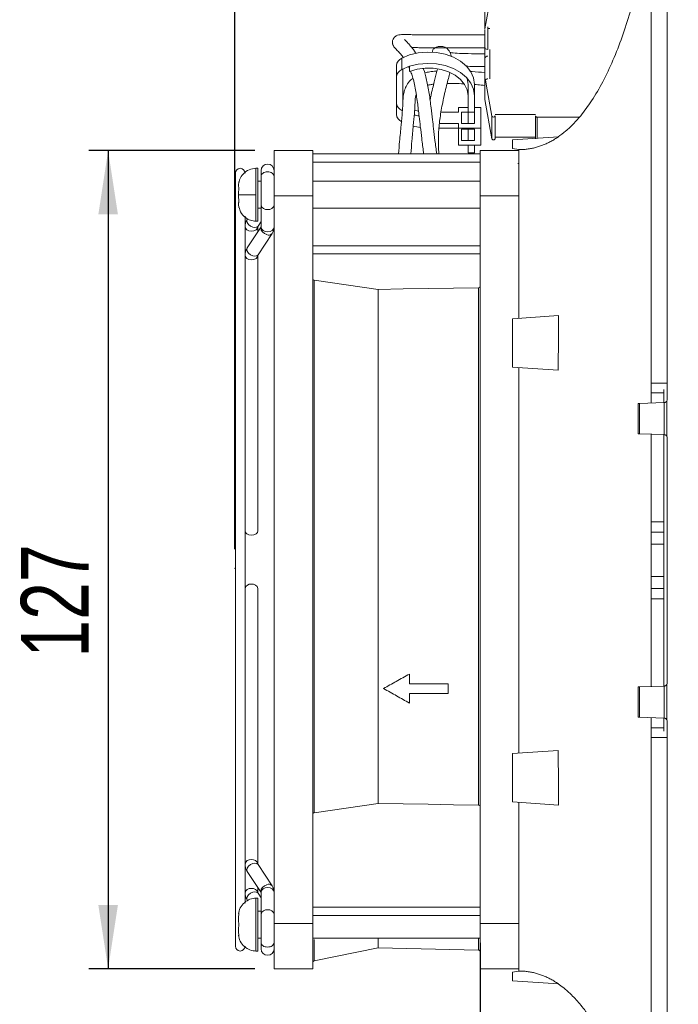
# Model space of a CAD drawing. Header units: millimetres. Extents: x 49 to 855, y 213 to 585.
# Tile 6 of 9: x 379 to 481, y 291 to 444. Entities that reach past the tile are written whole.
import ezdxf

# ---------------------------------------------------------------- set-up
doc = ezdxf.new("R2010")
doc.units = ezdxf.units.MM
doc.header["$LTSCALE"] = 3
doc.header["$PDSIZE"] = -1
doc.layers.add('AA', color=7, linetype='Continuous')
doc.styles.add('SLDTEXTSTYLE0', font='TXT', dxfattribs={"width": 0.75})
doc.dimstyles.new('SLDDIMSTYLE0', dxfattribs={"dimtxt": 10.5, "dimasz": 9.906, "dimexe": 0, "dimexo": 0.0625, "dimgap": 2.625, "dimtad": 1, "dimrnd": 1e-09, "dimzin": 12, "dimdsep": 46, "dimtxsty": 'SLDTEXTSTYLE0', "dimsah": 1, "dimcen": 0.09, "dimadec": 0, "dimazin": 3, "dimtfac": 1, "dimtofl": 0, "dimtmove": 0, "dimatfit": 3, "dimfxl": 1, "dimfrac": 2, "dimtolj": 1, "dimtzin": 12, "dimarcsym": 0})
doc.dimstyles.new('SLDDIMSTYLE2', dxfattribs={"dimtxt": 10.5, "dimasz": 9.906, "dimexe": 0, "dimexo": 0.0625, "dimgap": 2.625, "dimtad": 1, "dimdec": 0, "dimrnd": 1e-09, "dimzin": 12, "dimdsep": 46, "dimtxsty": 'SLDTEXTSTYLE0', "dimsah": 1, "dimcen": 0.09, "dimadec": 0, "dimazin": 3, "dimtfac": 1, "dimtdec": 0, "dimtofl": 0, "dimtmove": 0, "dimatfit": 3, "dimfxl": 1, "dimfrac": 2, "dimtolj": 1, "dimtzin": 12, "dimarcsym": 0})
doc.dimstyles.new('SLDDIMSTYLE4', dxfattribs={"dimtxt": 10.5, "dimasz": 9.906, "dimexe": 0, "dimexo": 0.0625, "dimgap": 2.625, "dimtad": 1, "dimrnd": 1e-09, "dimzin": 12, "dimdsep": 46, "dimtxsty": 'SLDTEXTSTYLE0', "dimsah": 1, "dimcen": 0.09, "dimadec": 0, "dimazin": 3, "dimtfac": 1, "dimtmove": 0, "dimatfit": 0, "dimfxl": 1, "dimfrac": 2, "dimtolj": 1, "dimtzin": 12, "dimarcsym": 0})

# ---------------------------------------------------------------- blocks, each defined once
blk = doc.blocks.new('*D5')
at = {"layer": 'AA', "color": 7}
for p, q in [((412.49, 361.32), (412.49, 501.73)), ((509.57, 489.27), (509.57, 501.73)), ((412.49, 498.73), (509.57, 498.73))]:
    blk.add_line(p, q, dxfattribs=at)
for points in [[(412.49, 498.73), (422.4, 497.2), (422.4, 500.25)], [(509.57, 498.73), (499.66, 500.25), (499.66, 497.2)]]:
    blk.add_solid(points, dxfattribs=at)
at = {"layer": 'AA', "color": 7, "insert": (452.31, 512.26, 0.1), "char_height": 10.5, "attachment_point": 1, "style": 'SLDTEXTSTYLE0'}
blk.add_mtext('97', dxfattribs=at)
blk = doc.blocks.new('*D7')
at = {"layer": 'AA', "color": 7}
for p, q in [((450.57, 300.19), (450.57, 213.04)), ((509.57, 231.27), (509.57, 213.04)), ((450.57, 216.04), (431.52, 216.04)), ((509.57, 216.04), (450.57, 216.04)), ((509.57, 216.04), (528.62, 216.04))]:
    blk.add_line(p, q, dxfattribs=at)
for points in [[(450.57, 216.04), (440.66, 217.56), (440.66, 214.52)], [(509.57, 216.04), (519.48, 214.52), (519.48, 217.56)]]:
    blk.add_solid(points, dxfattribs=at)
at = {"layer": 'AA', "color": 7, "insert": (471.25, 229.58, 0.1), "char_height": 10.5, "attachment_point": 1, "style": 'SLDTEXTSTYLE0'}
blk.add_mtext('59', dxfattribs=at)
blk = doc.blocks.new('*D8')
at = {"layer": 'AA', "color": 7}
for p, q in [((415.57, 423.19), (389.83, 423.19)), ((392.83, 423.19), (392.83, 296.19)), ((415.57, 296.19), (389.83, 296.19))]:
    blk.add_line(p, q, dxfattribs=at)
for points in [[(392.83, 423.19), (391.31, 413.28), (394.35, 413.28)], [(392.83, 296.19), (394.35, 306.09), (391.31, 306.09)]]:
    blk.add_solid(points, dxfattribs=at)
at = {"layer": 'AA', "color": 7, "insert": (379.29, 344.49, 0.1), "char_height": 10.5, "attachment_point": 1, "rotation": 90, "style": 'SLDTEXTSTYLE0'}
blk.add_mtext('127', dxfattribs=at)

msp = doc.modelspace()

# ---------------------------------------------------------------- linework, layer by layer
at = {"color": 7, "linetype": 'Continuous', "lineweight": 15}
for p, q in [((479.569, 468.626), (479.569, 384.57)), ((477.069, 387.088), (477.069, 456.588)), ((451.269, 442.09), (451.269, 445.625)), ((451.769, 442.41), (451.769, 438.874)), ((451.869, 442.129), (452.069, 442.129)), ((438.393, 437.535), (438.393, 435.767)), ((451.269, 437.511), (451.269, 433.975)), ((437.569, 436.391), (437.569, 434.623)), ((439.488, 436.131), (439.594, 435.869)), ((451.277, 434.649), (451.277, 431.113)), ((448.669, 431.707), (448.669, 433.475)), ((452.369, 428.553), (451.483, 433.497)), ((447.169, 429.161), (447.169, 429.868)), ((447.169, 429.868), (448.669, 429.868)), ((449.669, 429.868), (450.669, 429.868)), ((444.486, 429.161), (447.169, 429.161)), ((449.669, 429.161), (448.669, 429.161)), ((452.369, 425.018), (452.369, 428.553)), ((459.167, 428.788), (452.867, 428.788)), ((452.867, 428.576), (452.867, 425.04)), ((459.167, 425.04), (459.167, 428.576)), ((465.962, 428.399), (459.417, 428.399)), ((447.169, 426.686), (447.169, 427.393)), ((448.669, 426.51), (449.669, 426.51)), ((462.69, 425.335), (455.569, 424.838)), ((455.569, 423.514), (455.569, 424.838)), ((424.569, 423.188), (418.569, 423.188)), ((418.569, 423.188), (418.569, 416.188)), ((424.569, 423.188), (424.569, 416.188)), ((450.569, 422.688), (424.569, 422.688)), ((456.569, 423.188), (450.569, 423.188)), ((450.569, 423.188), (450.569, 416.188)), ((416.069, 420.438), (415.769, 420.438)), ((416.069, 420.438), (416.069, 412.238)), ((418.569, 420.338), (418.567, 420.338)), ((450.569, 421.415), (424.569, 421.415)), ((412.569, 419.688), (412.569, 299.688)), ((416.569, 420.099), (416.569, 419.191)), ((416.569, 419.192), (416.569, 414.736)), ((416.569, 418.438), (416.069, 418.438)), ((450.569, 418.438), (424.569, 418.438)), ((418.569, 416.188), (418.569, 303.188)), ((424.569, 416.188), (418.569, 416.188)), ((424.569, 416.188), (424.569, 303.188)), ((456.569, 416.188), (450.569, 416.188)), ((450.569, 416.188), (450.569, 303.188)), ((456.569, 416.338), (456.569, 397.157)), ((416.069, 414.238), (416.569, 414.238)), ((416.569, 414.736), (416.569, 411.297)), ((424.569, 414.238), (450.569, 414.238)), ((414.07, 411.429), (414.07, 413.024)), ((414.069, 411.412), (414.069, 406.958)), ((416.569, 411.362), (414.422, 408.106)), ((415.769, 412.238), (416.069, 412.238)), ((416.069, 411.412), (416.091, 411.46)), ((416.069, 410.604), (416.069, 411.412)), ((416.091, 411.46), (416.569, 412.184)), ((416.091, 407.005), (418.264, 410.298)), ((450.569, 408.418), (424.569, 408.418)), ((414.069, 406.958), (414.069, 399.838)), ((416.069, 406.958), (416.091, 407.005)), ((416.069, 364.178), (416.069, 406.958)), ((450.276, 321.597), (450.276, 401.902)), ((414.07, 319.581), (414.07, 399.803)), ((462.69, 397.585), (455.569, 397.088)), ((455.569, 397.088), (455.569, 389.588)), ((462.683, 389.09), (455.569, 389.588)), ((456.569, 389.518), (456.569, 329.657)), ((477.069, 385.588), (477.069, 387.088)), ((479.569, 387.088), (477.069, 387.088)), ((477.069, 384), (477.069, 385.588)), ((479.069, 385.588), (477.069, 385.588)), ((479.069, 386.088), (479.069, 384.07)), ((475.069, 383.93), (475.069, 379.245)), ((475.302, 383.939), (479.087, 384.071)), ((475.302, 379.237), (475.302, 383.939)), ((479.087, 384.071), (479.104, 384.072)), ((479.104, 379.103), (479.104, 384.072)), ((479.512, 384.337), (479.512, 378.838)), ((479.087, 379.104), (475.302, 379.237)), ((477.069, 365.588), (477.069, 379.175)), ((479.069, 379.105), (479.069, 340.07)), ((479.104, 379.103), (479.087, 379.104)), ((479.569, 378.605), (479.569, 340.57)), ((479.069, 365.588), (477.069, 365.588)), ((477.069, 357.088), (477.069, 362.088)), ((479.069, 362.088), (477.069, 362.088)), ((479.069, 357.088), (477.069, 357.088)), ((416.069, 312.417), (416.069, 355.197)), ((477.069, 340), (477.069, 353.588)), ((477.069, 353.588), (479.069, 353.588)), ((439.569, 340.438), (445.569, 340.438)), ((475.069, 339.93), (475.069, 335.245)), ((475.302, 339.939), (479.087, 340.071)), ((475.302, 335.237), (475.302, 339.939)), ((479.087, 340.071), (479.104, 340.072)), ((479.104, 335.103), (479.104, 340.072)), ((479.512, 340.337), (479.512, 334.838)), ((445.569, 338.938), (439.569, 338.938)), ((479.087, 335.104), (475.302, 335.237)), ((477.069, 333.588), (477.069, 335.175)), ((479.069, 335.105), (479.069, 333.088)), ((479.104, 335.103), (479.087, 335.104)), ((477.069, 332.088), (477.069, 333.588)), ((479.069, 333.588), (477.069, 333.588)), ((479.569, 334.605), (479.569, 250.549)), ((479.569, 332.088), (477.069, 332.088)), ((477.069, 262.588), (477.069, 332.088)), ((462.683, 330.085), (455.569, 329.588)), ((455.569, 329.588), (455.569, 322.088)), ((462.69, 321.59), (455.569, 322.088)), ((456.569, 322.018), (456.569, 302.838)), ((414.069, 319.52), (414.069, 312.417)), ((414.069, 312.417), (414.069, 307.963)), ((416.091, 312.37), (416.069, 312.417)), ((418.264, 309.077), (416.091, 312.37)), ((414.422, 311.269), (416.569, 308.013)), ((416.069, 307.963), (416.069, 308.771)), ((414.07, 306.359), (414.07, 307.929)), ((416.091, 307.916), (416.069, 307.963)), ((416.569, 307.191), (416.091, 307.916)), ((416.069, 307.138), (415.769, 307.138)), ((415.769, 307.138), (415.769, 298.938)), ((416.069, 307.138), (416.069, 298.938)), ((450.569, 305.739), (424.569, 305.739)), ((413.046, 304.688), (413.111, 304.688)), ((413.09, 304.52), (413.099, 304.585)), ((416.569, 305.138), (416.069, 305.138)), ((416.569, 304.639), (416.569, 300.257)), ((450.569, 304.466), (424.569, 304.466)), ((424.569, 303.188), (418.569, 303.188)), ((418.569, 303.188), (418.569, 296.188)), ((424.569, 303.188), (424.569, 296.188)), ((456.569, 303.188), (450.569, 303.188)), ((450.569, 303.188), (450.569, 296.188)), ((413.112, 301.388), (413.046, 301.388)), ((416.069, 300.938), (416.569, 300.938)), ((416.569, 300.259), (416.569, 299.277)), ((424.569, 300.938), (450.569, 300.938)), ((434.748, 300.938), (434.748, 299.433)), ((415.769, 298.938), (416.069, 298.938)), ((418.566, 299.038), (418.569, 299.038)), ((424.81, 297.414), (434.748, 299.433)), ((434.748, 299.433), (450.276, 299.08)), ((418.569, 296.188), (424.569, 296.188)), ((456.569, 296.188), (450.569, 296.188)), ((455.569, 295.661), (455.569, 294.338)), ((462.69, 293.84), (455.569, 294.338))]:
    msp.add_line(p, q, dxfattribs=at)
at = {"color": 144, "linetype": 'Continuous', "lineweight": 0}
for p, q in [((452.369, 448.185), (451.277, 442.09)), ((451.269, 442.001), (451.269, 439.228)), ((451.269, 437.831), (451.269, 439.228)), ((452.069, 438.874), (452.069, 434.329)), ((451.269, 437.511), (451.269, 437.831)), ((438.569, 435.855), (438.569, 430.944)), ((439.594, 436.265), (439.594, 435.472)), ((437.569, 434.623), (437.569, 428.79)), ((451.483, 433.497), (451.363, 434.169)), ((449.669, 431.707), (449.669, 433.475)), ((451.269, 433.975), (451.269, 431.202)), ((448.669, 431.707), (448.669, 427.393)), ((449.669, 431.707), (449.669, 429.161)), ((451.277, 431.113), (452.369, 425.018)), ((450.669, 429.868), (450.669, 426.686)), ((440.384, 429.485), (440.99, 429.312)), ((448.669, 429.161), (447.669, 429.161)), ((447.669, 429.161), (447.669, 427.393)), ((449.669, 427.393), (449.669, 429.161)), ((465.962, 428.399), (459.175, 428.399)), ((444.172, 426.686), (447.169, 426.686)), ((447.169, 427.393), (444.244, 427.393)), ((447.169, 426.686), (447.169, 424.035)), ((450.669, 426.686), (447.169, 426.686)), ((447.669, 427.393), (448.669, 427.393)), ((447.669, 426.51), (447.669, 424.742)), ((448.669, 426.51), (447.669, 426.51)), ((448.669, 427.393), (449.669, 427.393)), ((448.669, 426.686), (448.669, 424.742)), ((449.669, 424.742), (449.669, 426.51)), ((450.669, 426.686), (450.669, 424.035)), ((452.867, 425.252), (459.167, 425.252)), ((450.669, 424.035), (447.169, 424.035)), ((447.669, 424.742), (448.669, 424.742)), ((448.669, 424.742), (449.669, 424.742)), ((448.669, 424.035), (448.669, 422.868)), ((449.669, 422.868), (449.669, 424.035)), ((455.569, 423.514), (456.569, 423.338)), ((448.669, 422.868), (449.669, 422.868)), ((456.569, 416.188), (456.569, 423.188)), ((456.407, 421.188), (456.569, 421.188)), ((424.569, 407.145), (450.569, 407.145)), ((439.569, 340.438), (439.569, 341.938)), ((445.569, 338.938), (445.569, 340.438)), ((439.569, 337.438), (439.569, 338.938)), ((416.569, 308.078), (416.569, 304.639)), ((456.569, 296.188), (456.569, 303.188)), ((456.569, 295.838), (455.569, 295.661))]:
    msp.add_line(p, q, dxfattribs=at)
at = {"color": 8, "linetype": 'Continuous', "lineweight": 15}
for p, q in [((459.417, 428.399), (459.417, 425.107)), ((415.769, 420.438), (415.769, 416.338)), ((415.769, 416.338), (415.769, 412.238)), ((477.069, 363.94), (479.069, 363.94)), ((479.069, 355.235), (477.069, 355.235)), ((414.07, 307.931), (414.077, 307.874)), ((413.114, 304.8), (413.09, 304.8)), ((450.276, 299.08), (450.276, 300.938))]:
    msp.add_line(p, q, dxfattribs=at)
at = {"color": 7, "linetype": 'Continuous', "lineweight": 15, "flags": 128}
for points in [[(438.393, 437.535), (439.617, 438.04), (440.958, 438.364), (442.364, 438.493), (443.777, 438.422), (445.143, 438.153), (446.406, 437.699), (447.516, 437.076), (448.429, 436.309), (449.109, 435.429), (449.528, 434.472), (449.669, 433.475)], [(448.669, 433.475), (448.538, 434.365), (448.509, 434.457)], [(456.569, 423.338), (456.569, 423.338)], [(456.569, 423.338), (456.569, 423.338)], [(416.1, 411.472), (416.094, 411.463), (416.091, 411.46)], [(416.1, 407.018), (416.094, 407.009), (416.091, 407.005)], [(424.81, 403.08), (424.81, 400.037), (424.81, 396.818), (424.81, 393.437), (424.81, 389.908), (424.81, 386.248), (424.81, 382.471), (424.81, 378.596), (424.81, 374.638), (424.81, 370.614), (424.81, 366.543), (424.81, 362.442), (424.81, 358.329), (424.81, 354.222), (424.81, 350.139), (424.81, 346.098), (424.81, 342.115), (424.81, 338.21), (424.81, 334.398), (424.81, 330.696), (424.81, 327.121), (424.81, 323.688), (424.81, 320.412)], [(424.81, 403.08), (429.779, 402.367), (432.263, 402.01), (434.748, 401.653)], [(434.748, 401.653), (438.63, 401.715), (442.512, 401.778), (446.394, 401.84), (450.276, 401.902)], [(434.748, 401.653), (434.748, 398.715), (434.748, 395.608), (434.748, 392.345), (434.748, 388.941), (434.748, 385.409), (434.748, 381.766), (434.748, 378.027), (434.748, 374.209), (434.748, 370.327), (434.748, 366.399), (434.748, 362.443), (434.748, 358.474), (434.748, 354.51), (434.748, 350.569), (434.748, 346.668), (434.748, 342.823), (434.748, 339.051), (434.748, 335.369), (434.748, 331.792), (434.748, 328.336), (434.748, 325.017), (434.748, 321.848)], [(414.069, 383.856), (414.069, 383.846), (414.07, 383.84), (414.07, 383.839), (414.07, 383.843), (414.07, 383.85), (414.07, 383.86), (414.07, 383.872), (414.07, 383.885), (414.069, 383.9), (414.069, 383.9)], [(414.07, 364.146), (414.145, 363.907), (414.362, 363.678), (414.687, 363.524), (415.069, 363.471), (415.452, 363.524), (415.776, 363.678), (415.993, 363.907), (416.069, 364.178)], [(424.81, 320.412), (429.779, 321.13), (432.263, 321.489), (434.748, 321.848)], [(434.748, 321.848), (442.512, 321.722), (446.394, 321.659), (450.276, 321.597)], [(456.569, 295.838), (456.569, 295.838)], [(456.569, 295.838), (456.569, 295.838)]]:
    msp.add_lwpolyline(points, dxfattribs=at)
at = {"color": 144, "linetype": 'Continuous', "lineweight": 0, "flags": 128}
for points in [[(438.393, 435.767), (439.617, 436.272), (440.958, 436.596), (442.364, 436.725), (443.777, 436.654), (445.143, 436.386), (446.406, 435.931), (447.516, 435.308), (448.429, 434.541), (449.109, 433.662), (449.528, 432.704), (449.669, 431.707)], [(439.594, 435.472), (440.758, 435.826), (442, 436.001), (443.266, 435.992), (444.503, 435.798), (445.656, 435.427), (446.676, 434.896), (447.519, 434.227), (448.149, 433.45), (448.538, 432.598), (448.669, 431.707)], [(451.661, 434.32), (451.672, 434.322), (451.769, 434.329)], [(452.867, 425.04), (452.849, 424.975), (452.799, 424.919), (452.723, 424.88), (452.633, 424.864), (452.54, 424.872), (452.458, 424.904), (452.398, 424.955), (452.369, 425.018)]]:
    msp.add_lwpolyline(points, dxfattribs=at)
at = {"color": 8, "linetype": 'Continuous', "lineweight": 15, "flags": 128}
for points in [[(416.069, 411.412), (415.993, 411.142), (415.776, 410.912), (415.452, 410.759), (415.069, 410.705), (414.687, 410.759), (414.362, 410.912), (414.145, 411.142), (414.069, 411.412), (414.069, 411.413)], [(414.35, 412.309), (414.419, 412.557), (414.422, 412.561)], [(416.091, 411.46), (415.897, 411.299), (415.603, 411.242), (415.257, 411.303), (414.91, 411.471), (414.616, 411.721), (414.419, 412.016), (414.35, 412.309)], [(417.429, 410.142), (417.082, 410.31), (416.788, 410.56), (416.591, 410.855), (416.522, 411.148), (416.569, 411.357)], [(418.569, 411.297), (418.493, 411.027), (418.276, 410.797), (417.952, 410.644), (417.569, 410.59), (417.187, 410.644), (416.862, 410.797), (416.645, 411.027), (416.569, 411.297)], [(414.35, 407.854), (414.419, 408.102), (414.422, 408.106)], [(416.069, 406.957), (415.993, 406.687), (415.776, 406.458), (415.452, 406.304), (415.069, 406.251), (414.687, 406.304), (414.362, 406.458), (414.145, 406.687), (414.069, 406.958), (414.069, 406.958)], [(416.091, 407.005), (415.897, 406.844), (415.603, 406.788), (415.257, 406.848), (414.91, 407.016), (414.616, 407.267), (414.419, 407.561), (414.35, 407.854)], [(414.35, 311.521), (414.419, 311.814), (414.616, 312.108), (414.91, 312.359), (415.257, 312.527), (415.603, 312.587), (415.897, 312.531), (416.091, 312.37)], [(414.422, 311.269), (414.419, 311.273), (414.35, 311.521)], [(416.569, 308.018), (416.522, 308.227), (416.591, 308.521), (416.788, 308.815), (417.082, 309.065), (417.429, 309.233)], [(416.569, 308.078), (416.645, 308.348), (416.862, 308.578), (417.187, 308.731), (417.569, 308.785), (417.952, 308.731), (418.276, 308.578), (418.493, 308.348), (418.569, 308.078)], [(414.35, 307.066), (414.419, 307.36), (414.616, 307.654), (414.91, 307.904), (415.257, 308.072), (415.603, 308.133), (415.897, 308.076), (416.091, 307.916)], [(414.422, 306.814), (414.419, 306.818), (414.35, 307.066)], [(424.81, 300.719), (424.81, 299.945), (424.81, 298.915), (424.81, 298.151), (424.81, 297.655), (424.81, 297.429), (424.81, 297.414)]]:
    msp.add_lwpolyline(points, dxfattribs=at)
at = {"color": 144, "linetype": 'Continuous', "lineweight": 0}
for centre, radius, start, end in [((451.664, 439.282), 0.398, 187.79762, 268.64141), ((438.915, 434.522), 1.349, 112.76375, 175.72226), ((451.666, 433.91), 0.402, 101.07289, 170.6955), ((451.773, 431.202), 0.504, 180.01588, 190.17852), ((438.915, 428.891), 1.349, 184.27774, 247.23625), ((442.504, 436.197), 9.506, 255.77796, 262.452)]:
    msp.add_arc(centre, radius, start, end, dxfattribs=at)
at = {"color": 7, "linetype": 'Continuous', "lineweight": 15}
for centre, radius, start, end in [((438.915, 436.29), 1.349, 112.76375, 175.72226), ((438.915, 430.659), 1.349, 184.27774, 247.23625), ((442.501, 437.958), 9.499, 256.69567, 261.18756), ((413.32, 419.688), 0.75, 0, 180), ((417.569, 420.099), 1, 0, 180), ((414.948, 355.007), 0.905, 82.30628, 165.82433), ((415.194, 355.021), 0.893, 11.42175, 98.04947), ((413.32, 299.688), 0.75, 180, 0), ((417.569, 299.277), 1, 180, 0), ((450.269, 298.78), 0.3, 0, 88.69805), ((424.869, 297.12), 0.3, 101.48199, 180)]:
    msp.add_arc(centre, radius, start, end, dxfattribs=at)
at = {"color": 8, "linetype": 'Continuous', "lineweight": 15}
for centre, radius, start, end in [((417.444, 414.913), 0.893, 191.42175, 278.04947), ((417.694, 414.913), 0.893, 261.95053, 348.57825), ((417.741, 410.779), 0.71, 243.884, 317.35927), ((414.944, 312.241), 0.893, 81.95063, 168.57746), ((415.194, 312.239), 0.894, 11.70554, 98.0129), ((417.741, 308.596), 0.71, 42.59525, 116.12153), ((414.944, 307.786), 0.893, 81.95063, 168.57746), ((415.194, 307.785), 0.894, 11.70554, 98.0129), ((417.444, 304.462), 0.893, 81.95053, 168.57825), ((417.694, 304.462), 0.893, 11.42175, 98.04947)]:
    msp.add_arc(centre, radius, start, end, dxfattribs=at)
at = {"color": 7, "linetype": 'Continuous', "lineweight": 15}
for points, knots in [([(475.786, 452.701), (475.732, 452.424), (475.459, 451.017), (474.837, 448.327), (473.841, 444.628), (472.626, 440.87), (471.223, 437.257), (469.658, 433.93), (467.984, 431.039), (466.414, 428.874), (465.05, 427.345), (463.886, 426.222), (463.036, 425.616), (462.636, 425.332)], [0, 0, 0, 0, 0.0280859, 0.1428541, 0.2670936, 0.3952462, 0.5190149, 0.6359112, 0.744538, 0.8358439, 0.8893524, 0.9479778, 1, 1, 1, 1]), ([(451.269, 441.161), (450.737, 441.158), (449.295, 441.153), (447.095, 441.146), (444.959, 441.144), (443.371, 441.147), (441.988, 441.154), (440.727, 441.169), (439.833, 441.189), (439.263, 441.201), (438.768, 441.208), (438.297, 441.197), (437.936, 441.161), (437.539, 441.054), (437.14, 440.717), (436.931, 440.265), (436.941, 439.838), (437.029, 439.58), (437.124, 439.39), (437.275, 439.182), (437.48, 438.951), (437.738, 438.681), (437.988, 438.418), (438.258, 438.121), (438.497, 437.802), (438.636, 437.615)], [0, 0, 0, 0, 0.049737, 0.1347419, 0.2039315, 0.2460445, 0.2809525, 0.3339828, 0.3713854, 0.3978354, 0.4285687, 0.4670126, 0.5122409, 0.552375, 0.5856578, 0.6095622, 0.6405713, 0.6552761, 0.6761572, 0.7249918, 0.7843031, 0.835404, 0.8778062, 0.9287546, 1, 1, 1, 1]), ([(440.587, 438.263), (440.566, 438.3), (440.323, 438.726), (439.873, 439.259), (439.34, 439.899), (438.941, 440.311), (438.852, 440.408), (438.811, 440.452)], [0, 0, 0, 0, 0.0255983, 0.2956339, 0.5579375, 0.7977066, 1, 1, 1, 1]), ([(439.929, 439.187), (440.026, 439.185), (440.304, 439.179), (441.126, 439.164), (442.357, 439.152), (444.155, 439.144), (446.52, 439.145), (448.965, 439.152), (450.617, 439.158), (451.287, 439.161)], [0, 0, 0, 0, 0.0444775, 0.127762, 0.2370516, 0.3838443, 0.5792021, 0.8295779, 1, 1, 1, 1]), ([(446.093, 437.822), (446, 438.124), (445.787, 438.813), (445.122, 439.252), (444.502, 439.404), (443.971, 439.349), (443.6, 439.182), (443.379, 439.005), (443.17, 438.797), (443.121, 438.57), (443.092, 438.436)], [0, 0, 0, 0, 0.1784415, 0.4072209, 0.5714751, 0.7226394, 0.8293297, 0.8794821, 0.9290697, 1, 1, 1, 1]), ([(451.269, 438.216), (450.742, 438.215), (449.534, 438.213), (447.852, 438.257), (446.513, 438.331), (446.02, 438.395), (445.857, 438.417)], [0, 0, 0, 0, 0.2648293, 0.606536, 0.869819, 1, 1, 1, 1]), ([(451.769, 437.864), (451.638, 437.864), (451.508, 437.826), (451.323, 437.695), (451.269, 437.603), (451.269, 437.511)], [0, 0, 0, 0, 0.5, 0.5, 1, 1, 1, 1]), ([(443.818, 422.688), (443.817, 422.695), (443.711, 423.382), (443.543, 424.689), (443.336, 426.453), (443.145, 428.144), (442.929, 429.995), (442.648, 432.134), (442.26, 434.189), (441.938, 435.447), (441.734, 435.92), (441.72, 435.953)], [0, 0, 0, 0, 0.0014886, 0.1422772, 0.2669141, 0.3611738, 0.4869853, 0.6497138, 0.8176085, 0.9875196, 1, 1, 1, 1]), ([(443.932, 435.863), (443.905, 435.748), (443.828, 435.403), (443.649, 434.702), (443.418, 433.797), (443.162, 432.749), (442.928, 431.783), (442.82, 431.172), (442.786, 430.981)], [0, 0, 0, 0, 0.0908477, 0.2705706, 0.4356393, 0.6395911, 0.8871925, 1, 1, 1, 1]), ([(448.344, 436.293), (448.755, 436.277), (449.711, 436.239), (450.704, 436.241), (451.269, 436.243)], [0, 0, 0, 0, 0.430201, 1, 1, 1, 1]), ([(440.11, 434.397), (439.996, 434.319), (439.549, 434.014), (439.138, 433.373), (438.817, 432.631), (438.664, 431.959), (438.605, 431.454), (438.58, 431.005), (438.574, 430.649), (438.537, 430.05), (438.452, 428.961), (438.287, 427.108), (438.075, 424.833), (437.939, 423.327), (437.881, 422.688)], [0, 0, 0, 0, 0.0407302, 0.16016357, 0.2687544, 0.3589831, 0.45291674, 0.50603703, 0.56244926, 0.61719566, 0.67164355, 0.78534077, 0.90893347, 1, 1, 1, 1]), ([(439.74, 435.505), (439.827, 435.305), (440.103, 434.675), (440.479, 432.984), (440.821, 430.775), (441.067, 428.71), (441.281, 426.826), (441.504, 424.968), (441.671, 423.55), (441.787, 422.768), (441.799, 422.688)], [0, 0, 0, 0, 0.08615619, 0.27096652, 0.44375817, 0.59902036, 0.70716635, 0.83586569, 0.98315111, 1, 1, 1, 1]), ([(443.859, 435.547), (443.817, 435.545), (443.398, 435.526), (442.774, 435.431), (442.188, 435.329), (441.953, 435.262), (441.932, 435.256)], [0, 0, 0, 0, 0.0545678, 0.5518714, 0.9604165, 1, 1, 1, 1]), ([(444.148, 422.688), (444.119, 423.134), (444.045, 424.271), (444.087, 426.135), (444.315, 428.349), (444.666, 430.328), (445.035, 432.012), (445.34, 433.256), (445.624, 434.354), (445.774, 434.973), (445.844, 435.261)], [0, 0, 0, 0, 0.10833384, 0.27552122, 0.4478814, 0.63389954, 0.73951091, 0.8395006, 0.92515447, 1, 1, 1, 1]), ([(451.269, 435.305), (450.609, 435.364), (449.833, 435.435), (449.074, 435.474), (448.96, 435.48)], [0, 0, 0, 0, 0.8502666, 1, 1, 1, 1]), ([(442.403, 433.32), (442.417, 433.324), (442.531, 433.357), (442.83, 433.424), (443.159, 433.474), (443.347, 433.502)], [0, 0, 0, 0, 0.059349, 0.4604091, 1, 1, 1, 1]), ([(445.437, 433.63), (445.808, 433.63), (446.648, 433.629), (447.541, 433.583), (448.04, 433.557)], [0, 0, 0, 0, 0.4410845, 1, 1, 1, 1]), ([(449.669, 433.447), (449.844, 433.435), (450.372, 433.4), (450.909, 433.349), (451.269, 433.314)], [0, 0, 0, 0, 0.3297195, 1, 1, 1, 1]), ([(439.787, 422.688), (439.847, 423.358), (439.982, 424.85), (440.181, 427.017), (440.355, 428.997), (440.452, 430.353), (440.444, 430.86), (440.498, 431.435), (440.586, 431.751), (440.628, 431.901)], [0, 0, 0, 0, 0.1309931, 0.2915441, 0.4315134, 0.5647972, 0.7152253, 0.8642272, 1, 1, 1, 1]), ([(452.369, 428.553), (452.377, 428.509), (452.409, 428.468), (452.506, 428.411), (452.57, 428.396), (452.695, 428.402), (452.756, 428.422), (452.842, 428.487), (452.867, 428.531), (452.867, 428.576)], [0, 0, 0, 0, 0.25, 0.25, 0.5, 0.5, 0.75, 0.75, 1, 1, 1, 1]), ([(459.167, 428.576), (459.167, 428.529), (459.194, 428.483), (459.286, 428.418), (459.351, 428.399), (459.417, 428.399)], [0, 0, 0, 0, 0.5, 0.5, 1, 1, 1, 1]), ([(462.69, 425.335), (462.593, 425.27), (462.402, 425.14), (462.11, 424.956), (461.818, 424.782), (461.526, 424.619), (461.234, 424.467), (460.943, 424.325), (460.651, 424.193), (460.359, 424.071), (460.068, 423.96), (459.666, 423.819), (459.148, 423.664), (458.51, 423.517), (457.867, 423.414), (457.22, 423.349), (456.786, 423.341), (456.569, 423.338)], [0, 0, 0, 0, 0.0535616, 0.1062589, 0.1581273, 0.209203, 0.2595227, 0.3091235, 0.3580426, 0.4063174, 0.4539851, 0.5010824, 0.6018329, 0.7017318, 0.8011481, 0.9004506, 1, 1, 1, 1]), ([(456.569, 423.338), (456.569, 423.338), (456.569, 423.315), (456.569, 423.253), (456.569, 423.172), (456.569, 423.078), (456.569, 422.972), (456.569, 422.856), (456.569, 422.732), (456.569, 422.556), (456.569, 422.317), (456.569, 422.003), (456.569, 421.662), (456.569, 421.292), (456.569, 420.893), (456.569, 420.461), (456.569, 419.992), (456.569, 419.563), (456.569, 419.191), (456.569, 418.896), (456.569, 418.58), (456.569, 418.24), (456.569, 417.867), (456.569, 417.453), (456.569, 416.971), (456.569, 416.581), (456.569, 416.338)], [0.703069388, 0.703069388, 0.703069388, 0.703069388, 0.70453597, 0.706002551, 0.707469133, 0.708935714, 0.710402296, 0.711868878, 0.713335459, 0.714802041, 0.717735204, 0.720668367, 0.723601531, 0.726534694, 0.729467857, 0.73240102, 0.735334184, 0.738267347, 0.739733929, 0.74120051, 0.742667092, 0.744133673, 0.745600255, 0.747066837, 0.748533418, 0.75, 0.75, 0.75, 0.75]), ([(415.769, 420.438), (415.408, 420.394), (414.656, 420.305), (413.789, 419.642), (413.283, 418.928), (413.178, 418.469), (413.142, 418.31)], [0, 0, 0, 0, 0.295456, 0.6142437, 0.8659126, 1, 1, 1, 1]), ([(413.09, 417.518), (413.056, 417.565), (413.046, 417.648), (413.046, 417.886), (413.056, 418.034), (413.09, 418.211)], [0, 0, 0, 0, 0.5, 0.5, 1, 1, 1, 1]), ([(413.116, 418.337), (413.116, 418.336), (413.116, 418.335), (413.112, 418.32), (413.107, 418.295), (413.1, 418.259), (413.094, 418.227), (413.09, 418.211)], [0, 0, 0, 0, 0.1877626, 0.379225, 0.5761609, 0.7846569, 1, 1, 1, 1]), ([(413.09, 418.211), (413.093, 418.226), (413.099, 418.256), (413.106, 418.29), (413.111, 418.311), (413.112, 418.317), (413.112, 418.317)], [0, 0, 0, 0, 0.31866022, 0.64642491, 0.96513015, 1, 1, 1, 1]), ([(413.09, 417.518), (413.106, 417.496), (413.116, 417.429), (413.116, 417.246), (413.106, 417.132), (413.09, 417.031)], [0, 0, 0, 0, 0.5, 0.5, 1, 1, 1, 1]), ([(413.046, 416.338), (413.089, 416.338), (413.184, 416.338), (413.494, 416.338), (413.71, 416.338), (414.227, 416.338), (414.528, 416.338), (415.15, 416.338), (415.47, 416.338), (415.769, 416.338)], [0, 0, 0, 0, 0.25, 0.25, 0.5, 0.5, 0.75, 0.75, 1, 1, 1, 1]), ([(413.09, 414.464), (413.056, 414.641), (413.046, 414.79), (413.046, 415.028), (413.056, 415.11), (413.09, 415.158)], [0, 0, 0, 0, 0.5, 0.5, 1, 1, 1, 1]), ([(413.09, 415.644), (413.106, 415.543), (413.116, 415.429), (413.116, 415.246), (413.106, 415.179), (413.09, 415.158)], [0, 0, 0, 0, 0.5, 0.5, 1, 1, 1, 1]), ([(413.09, 414.464), (413.092, 414.457), (413.095, 414.441), (413.099, 414.421), (413.103, 414.402), (413.106, 414.385), (413.11, 414.366), (413.113, 414.352), (413.115, 414.343), (413.116, 414.338), (413.116, 414.339), (413.116, 414.339)], [0, 0, 0, 0, 0.0977091, 0.1960815, 0.296562, 0.3977789, 0.4954914, 0.6943169, 0.7956896, 0.8920153, 1, 1, 1, 1]), ([(413.162, 414.354), (413.221, 414.12), (413.377, 413.506), (414.043, 412.797), (414.906, 412.317), (415.488, 412.263), (415.769, 412.238)], [0, 0, 0, 0, 0.19735738, 0.52032644, 0.76882813, 1, 1, 1, 1]), ([(414.422, 412.561), (414.32, 412.38), (414.116, 412.016), (414.085, 411.614), (414.069, 411.412)], [0, 0, 0, 0, 0.49695837, 1, 1, 1, 1]), ([(418.263, 410.298), (418.352, 410.455), (418.529, 410.771), (418.556, 411.121), (418.569, 411.297)], [0, 0, 0, 0, 0.4964769, 1, 1, 1, 1]), ([(414.422, 408.106), (414.32, 407.925), (414.116, 407.561), (414.085, 407.16), (414.069, 406.958)], [0, 0, 0, 0, 0.49695837, 1, 1, 1, 1]), ([(424.569, 403.288), (424.569, 403.239), (424.593, 403.192), (424.681, 403.116), (424.742, 403.09), (424.81, 403.08)], [0, 0, 0, 0, 0.5, 0.5, 1, 1, 1, 1]), ([(450.276, 401.902), (450.354, 401.904), (450.43, 401.927), (450.538, 402.005), (450.569, 402.059), (450.569, 402.114)], [0, 0, 0, 0, 0.5, 0.5, 1, 1, 1, 1]), ([(414.07, 399.789), (414.07, 399.792), (414.07, 399.799), (414.07, 399.82), (414.069, 399.849), (414.069, 399.868), (414.07, 399.873), (414.07, 399.869), (414.07, 399.867)], [0, 0, 0, 0, 0.123088, 0.25178, 0.5001743, 0.7481866, 0.8776206, 1, 1, 1, 1]), ([(475.069, 383.93), (475.07, 383.93), (475.072, 383.93), (475.085, 383.931), (475.106, 383.932), (475.145, 383.933), (475.208, 383.935), (475.27, 383.937), (475.302, 383.939)], [0, 0, 0, 0, 0.1278747, 0.2509957, 0.3738282, 0.5008675, 0.7482405, 1, 1, 1, 1]), ([(479.512, 384.337), (479.5, 384.318), (479.479, 384.281), (479.437, 384.23), (479.392, 384.187), (479.337, 384.146), (479.27, 384.11), (479.189, 384.082), (479.132, 384.075), (479.104, 384.072)], [0, 0, 0, 0, 0.1528216, 0.2936003, 0.4226924, 0.5405602, 0.7039247, 0.8560132, 1, 1, 1, 1]), ([(475.302, 379.237), (475.286, 379.237), (475.255, 379.238), (475.211, 379.24), (475.171, 379.241), (475.124, 379.243), (475.079, 379.244), (475.072, 379.245), (475.069, 379.245)], [0, 0, 0, 0, 0.1279501, 0.251132, 0.3740043, 0.5010581, 0.7483786, 1, 1, 1, 1]), ([(479.104, 379.103), (479.121, 379.102), (479.154, 379.099), (479.203, 379.087), (479.252, 379.071), (479.299, 379.05), (479.365, 379.011), (479.446, 378.943), (479.489, 378.875), (479.512, 378.838)], [0, 0, 0, 0, 0.0857581, 0.1739306, 0.2652795, 0.3604904, 0.4601694, 0.7067315, 1, 1, 1, 1]), ([(477.069, 363.94), (477.069, 363.978), (477.069, 364.053), (477.069, 364.173), (477.069, 364.297), (477.069, 364.427), (477.069, 364.561), (477.069, 364.746), (477.069, 364.986), (477.069, 365.284), (477.069, 365.486), (477.069, 365.588)], [0, 0, 0, 0, 0.0839067, 0.16717915, 0.25012495, 0.33305535, 0.41628177, 0.50011231, 0.66696513, 0.83276333, 1, 1, 1, 1]), ([(477.069, 362.088), (477.069, 362.143), (477.069, 362.254), (477.069, 362.42), (477.069, 362.584), (477.069, 362.747), (477.069, 362.907), (477.069, 363.118), (477.069, 363.37), (477.069, 363.654), (477.069, 363.82), (477.069, 363.904)], [0, 0, 0, 0, 0.0840084, 0.1672621, 0.250129, 0.3329821, 0.4161945, 0.5001346, 0.6670801, 0.8327066, 1, 1, 1, 1]), ([(477.069, 355.271), (477.069, 355.312), (477.069, 355.394), (477.069, 355.526), (477.069, 355.663), (477.069, 355.806), (477.069, 355.956), (477.069, 356.161), (477.069, 356.426), (477.069, 356.755), (477.069, 356.976), (477.069, 357.088)], [0, 0, 0, 0, 0.0840084, 0.1672621, 0.250129, 0.3329821, 0.4161945, 0.5001346, 0.6670801, 0.8327066, 1, 1, 1, 1]), ([(477.069, 353.588), (477.069, 353.638), (477.069, 353.74), (477.069, 353.891), (477.069, 354.04), (477.069, 354.187), (477.069, 354.332), (477.069, 354.522), (477.069, 354.75), (477.069, 355.007), (477.069, 355.158), (477.069, 355.235)], [0, 0, 0, 0, 0.0839067, 0.1671792, 0.250125, 0.3330554, 0.4162818, 0.5001123, 0.6669651, 0.8327633, 1, 1, 1, 1]), ([(414.069, 340.792), (414.069, 340.794), (414.069, 340.8), (414.069, 340.814), (414.07, 340.831), (414.07, 340.846), (414.07, 340.856), (414.07, 340.862), (414.07, 340.864), (414.07, 340.862), (414.069, 340.856), (414.069, 340.851), (414.069, 340.847), (414.069, 340.847)], [0, 0, 0, 0, 0.0571908, 0.1895856, 0.3282718, 0.4337676, 0.5398715, 0.6308797, 0.7132447, 0.7973678, 0.8910119, 0.9997318, 1, 1, 1, 1]), ([(435.569, 339.688), (435.897, 339.872), (436.555, 340.242), (437.55, 340.802), (438.555, 341.367), (439.23, 341.747), (439.569, 341.938)], [0, 0, 0, 0, 0.24608873, 0.49478414, 0.74608748, 1, 1, 1, 1]), ([(439.569, 337.438), (439.243, 337.621), (438.587, 337.99), (437.594, 338.549), (436.587, 339.115), (435.91, 339.496), (435.569, 339.688)], [0, 0, 0, 0, 0.2447967, 0.4930626, 0.7447972, 1, 1, 1, 1]), ([(475.069, 339.93), (475.07, 339.93), (475.072, 339.93), (475.085, 339.931), (475.106, 339.932), (475.145, 339.933), (475.208, 339.935), (475.27, 339.937), (475.302, 339.939)], [0, 0, 0, 0, 0.1278747, 0.2509957, 0.3738282, 0.5008675, 0.7482405, 1, 1, 1, 1]), ([(479.512, 340.337), (479.5, 340.318), (479.479, 340.281), (479.437, 340.23), (479.392, 340.187), (479.337, 340.146), (479.27, 340.11), (479.189, 340.082), (479.132, 340.075), (479.104, 340.072)], [0, 0, 0, 0, 0.1528216, 0.2936003, 0.4226924, 0.5405602, 0.7039247, 0.8560132, 1, 1, 1, 1]), ([(475.302, 335.237), (475.286, 335.237), (475.255, 335.238), (475.211, 335.24), (475.171, 335.241), (475.124, 335.243), (475.079, 335.244), (475.072, 335.245), (475.069, 335.245)], [0, 0, 0, 0, 0.1279501, 0.251132, 0.3740043, 0.5010581, 0.7483786, 1, 1, 1, 1]), ([(479.104, 335.103), (479.121, 335.102), (479.154, 335.099), (479.203, 335.087), (479.252, 335.071), (479.299, 335.05), (479.365, 335.011), (479.446, 334.943), (479.489, 334.875), (479.512, 334.838)], [0, 0, 0, 0, 0.0857581, 0.1739306, 0.2652795, 0.3604904, 0.4601694, 0.7067315, 1, 1, 1, 1]), ([(450.569, 321.383), (450.569, 321.439), (450.538, 321.493), (450.43, 321.572), (450.354, 321.595), (450.276, 321.597)], [0, 0, 0, 0, 0.5, 0.5, 1, 1, 1, 1]), ([(414.07, 319.51), (414.07, 319.508), (414.07, 319.502), (414.069, 319.505), (414.069, 319.523), (414.07, 319.551), (414.07, 319.573), (414.07, 319.58), (414.07, 319.584)], [0, 0, 0, 0, 0.1228578, 0.2517088, 0.4995401, 0.7481135, 0.8774285, 1, 1, 1, 1]), ([(424.81, 320.412), (424.741, 320.403), (424.68, 320.376), (424.593, 320.3), (424.569, 320.252), (424.569, 320.203)], [0, 0, 0, 0, 0.5, 0.5, 1, 1, 1, 1]), ([(414.069, 312.417), (414.084, 312.215), (414.11, 311.844), (414.297, 311.507), (414.382, 311.354)], [0, 0, 0, 0, 0.5446798, 1, 1, 1, 1]), ([(418.569, 308.078), (418.556, 308.254), (418.529, 308.604), (418.352, 308.92), (418.263, 309.077)], [0, 0, 0, 0, 0.5035231, 1, 1, 1, 1]), ([(414.069, 307.963), (414.085, 307.761), (414.116, 307.359), (414.32, 306.995), (414.422, 306.814)], [0, 0, 0, 0, 0.5030416, 1, 1, 1, 1]), ([(413.046, 304.688), (413.089, 304.997), (413.184, 305.318), (413.494, 305.925), (413.71, 306.209), (414.227, 306.674), (414.528, 306.854), (415.15, 307.085), (415.47, 307.138), (415.769, 307.138)], [0, 0, 0, 0, 0.25, 0.25, 0.5, 0.5, 0.75, 0.75, 1, 1, 1, 1]), ([(413.09, 303.318), (413.056, 303.475), (413.046, 303.657), (413.046, 304.069), (413.056, 304.288), (413.09, 304.52)], [0, 0, 0, 0, 0.5, 0.5, 1, 1, 1, 1]), ([(413.09, 304.8), (413.106, 304.834), (413.116, 304.822), (413.116, 304.717), (413.106, 304.624), (413.09, 304.52)], [0, 0, 0, 0, 0.5, 0.5, 1, 1, 1, 1]), ([(413.09, 301.555), (413.056, 301.787), (413.046, 302.007), (413.046, 302.419), (413.056, 302.6), (413.09, 302.757)], [0, 0, 0, 0, 0.5, 0.5, 1, 1, 1, 1]), ([(413.09, 303.318), (413.106, 303.248), (413.116, 303.143), (413.116, 302.932), (413.106, 302.827), (413.09, 302.757)], [0, 0, 0, 0, 0.5, 0.5, 1, 1, 1, 1]), ([(456.569, 302.838), (456.569, 302.594), (456.569, 302.204), (456.569, 301.722), (456.569, 301.308), (456.569, 300.935), (456.569, 300.595), (456.569, 300.279), (456.569, 299.984), (456.569, 299.612), (456.569, 299.183), (456.569, 298.714), (456.569, 298.282), (456.569, 297.883), (456.569, 297.513), (456.569, 297.172), (456.569, 296.858), (456.569, 296.619), (456.569, 296.443), (456.569, 296.319), (456.569, 296.203), (456.569, 296.097), (456.569, 296.003), (456.569, 295.922), (456.569, 295.86), (456.569, 295.838), (456.569, 295.838)], [0.453069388, 0.453069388, 0.453069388, 0.453069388, 0.45453597, 0.456002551, 0.457469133, 0.458935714, 0.460402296, 0.461868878, 0.463335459, 0.464802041, 0.467735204, 0.470668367, 0.473601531, 0.476534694, 0.479467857, 0.48240102, 0.485334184, 0.488267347, 0.489733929, 0.49120051, 0.492667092, 0.494133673, 0.495600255, 0.497066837, 0.498533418, 0.5, 0.5, 0.5, 0.5]), ([(413.046, 301.388), (413.089, 301.078), (413.184, 300.757), (413.494, 300.15), (413.71, 299.866), (414.227, 299.401), (414.528, 299.221), (415.15, 298.99), (415.47, 298.938), (415.769, 298.938)], [0, 0, 0, 0, 0.25, 0.25, 0.5, 0.5, 0.75, 0.75, 1, 1, 1, 1]), ([(413.09, 301.555), (413.093, 301.535), (413.099, 301.495), (413.106, 301.438), (413.112, 301.386), (413.115, 301.342), (413.117, 301.306), (413.116, 301.278), (413.112, 301.262), (413.109, 301.254), (413.106, 301.256), (413.105, 301.256)], [0, 0, 0, 0, 0.1212003, 0.2458633, 0.3670807, 0.4919117, 0.6114087, 0.7344408, 0.8528279, 0.9745993, 1, 1, 1, 1]), ([(456.569, 295.838), (456.678, 295.837), (456.895, 295.835), (457.22, 295.819), (457.544, 295.793), (457.866, 295.757), (458.188, 295.71), (458.508, 295.652), (458.827, 295.585), (459.145, 295.506), (459.462, 295.417), (459.868, 295.289), (460.365, 295.106), (460.949, 294.853), (461.533, 294.557), (462.118, 294.222), (462.497, 293.968), (462.69, 293.84)], [0, 0, 0, 0, 0.0498318, 0.0995582, 0.1492229, 0.1988709, 0.2485475, 0.2982988, 0.348171, 0.3982104, 0.448463, 0.4989746, 0.5937254, 0.6909064, 0.7908154, 0.8937495, 1, 1, 1, 1]), ([(462.634, 293.843), (462.927, 293.642), (463.555, 293.21), (464.441, 292.418), (465.291, 291.562), (466.028, 290.726), (467.187, 289.274), (468.7, 286.988), (470.42, 283.719), (472.212, 279.521), (473.85, 274.62), (475.029, 270.14), (475.556, 267.588), (475.716, 266.816)], [0, 0, 0, 0, 0.03963949, 0.08476727, 0.12048952, 0.15576599, 0.19278244, 0.30025879, 0.42056452, 0.55000373, 0.74181746, 0.92186638, 1, 1, 1, 1])]:
    msp.add_open_spline(points, degree=3, knots=knots, dxfattribs=at)
at = {"color": 8, "linetype": 'Continuous', "lineweight": 15}
for points, knots in [([(416.575, 419.171), (416.573, 419.178), (416.544, 419.274), (416.632, 419.47), (416.841, 419.702), (417.177, 419.866), (417.439, 419.887), (417.569, 419.898)], [0, 0, 0, 0, 0.0174276, 0.2630707, 0.5087138, 0.7543569, 1, 1, 1, 1]), ([(417.569, 419.898), (417.7, 419.887), (417.961, 419.866), (418.298, 419.702), (418.506, 419.47), (418.595, 419.278), (418.568, 419.186), (418.567, 419.183)], [0, 0, 0, 0, 0.2482926, 0.4965852, 0.7448779, 0.9931705, 1, 1, 1, 1]), ([(416.574, 300.273), (416.572, 300.267), (416.544, 300.171), (416.632, 299.976), (416.841, 299.744), (417.177, 299.58), (417.439, 299.559), (417.569, 299.548)], [0, 0, 0, 0, 0.0162582, 0.2621936, 0.5081291, 0.7540645, 1, 1, 1, 1]), ([(417.569, 299.548), (417.7, 299.559), (417.961, 299.58), (418.298, 299.744), (418.506, 299.976), (418.595, 300.167), (418.568, 300.26), (418.567, 300.262)], [0, 0, 0, 0, 0.2485012, 0.4970024, 0.7455036, 0.9940047, 1, 1, 1, 1])]:
    msp.add_open_spline(points, degree=3, knots=knots, dxfattribs=at)
at = {"color": 7, "linetype": 'Continuous', "lineweight": 15}
for points in [[(413.09, 417.031), (413.056, 416.807), (413.046, 416.576), (413.046, 416.338)], [(413.09, 415.644), (413.056, 415.868), (413.046, 416.099), (413.046, 416.338)], [(462.69, 397.585), (462.686, 394.791), (462.685, 391.95), (462.683, 389.09)], [(479.569, 384.57), (479.569, 384.49), (479.549, 384.409), (479.512, 384.337)], [(479.512, 378.838), (479.549, 378.766), (479.569, 378.685), (479.569, 378.605)], [(479.569, 340.57), (479.569, 340.49), (479.549, 340.409), (479.512, 340.337)], [(479.512, 334.838), (479.549, 334.766), (479.569, 334.685), (479.569, 334.605)], [(462.683, 330.085), (462.685, 327.225), (462.686, 324.384), (462.69, 321.59)], [(413.09, 304.8), (413.056, 304.726), (413.046, 304.688), (413.046, 304.688)], [(413.09, 301.275), (413.056, 301.35), (413.046, 301.388), (413.046, 301.388)], [(413.1, 301.259), (413.097, 301.262), (413.094, 301.267), (413.09, 301.275)]]:
    msp.add_open_spline(points, degree=3, dxfattribs=at)
at = {"layer": 'AA', "color": 7, "lineweight": 0}
msp.add_point((412.492, 358.325), dxfattribs=at)

# ---------------------------------------------------------------- dimensions: what is measured, and where the dimension line sits
at = {"layer": 'AA', "color": 7}
for base, p1, p2, dimstyle, picture, middle in [((509.569, 498.729), (412.492, 358.325), (509.569, 486.271), 'SLDDIMSTYLE2', '*D5', (464.337, 498.729)), ((450.569, 216.041), (509.569, 234.271), (450.569, 303.188), 'SLDDIMSTYLE4', '*D7', (483.271, 216.041))]:
    dim = msp.add_linear_dim(base=base, p1=p1, p2=p2, dimstyle=dimstyle, dxfattribs=at)
    dim.commit()
    dim.dimension.update_dxf_attribs({"geometry": picture, "text_midpoint": middle, "dimtype": 160})
dim = msp.add_linear_dim(base=(392.83, 296.188), p1=(418.569, 423.188), p2=(418.569, 296.188), angle=90, dimstyle='SLDDIMSTYLE0', dxfattribs=at)
dim.commit()
dim.dimension.update_dxf_attribs({"geometry": '*D8', "text_midpoint": (392.83, 360.393), "dimtype": 160})

doc.saveas('drawing.dxf')
